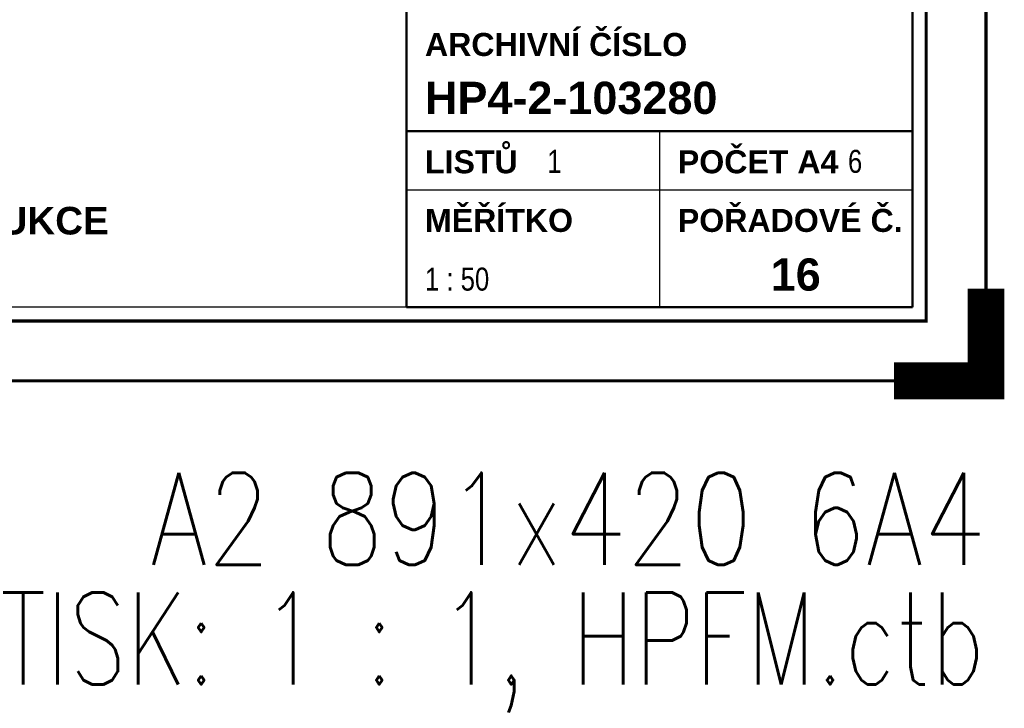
# Paper-space layout 'Layout1' of a CAD drawing. Extents: x -2 to 1083, y -36 to 422.
# Tile 64 of 93: x 786 to 893, y -36 to 39. Entities that reach past the tile are written whole.
import ezdxf
from ezdxf.enums import TextEntityAlignment as Align

# ---------------------------------------------------------------- set-up
doc = ezdxf.new("R2010")
doc.units = 0
doc.layers.get('DEFPOINTS').update_dxf_attribs({"color": 132, "linetype": 'CONTINUOUS'})
doc.layers.add('RAMECEK_HP', color=251, linetype='CONTINUOUS')
doc.layers.add('RAZITKO_HP', color=222, linetype='CONTINUOUS')
doc.styles.add('RAZITKO_HP_ARIAL_B', font='arialbd.ttf')
doc.styles.add('RAZITKO_HP_ARIAL_N', font='arial.ttf', dxfattribs={"width": 0.8})
doc.styles.add('ROMANS', font='romans.shx', dxfattribs={"width": 0.8})

# ---------------------------------------------------------------- blocks, each defined once
blk = doc.blocks.new('*U6')
at = {"layer": 'DEFPOINTS'}
blk.add_lwpolyline([(891, 0), (681, 0), (681, 297), (891, 297)], close=True, dxfattribs=at)
at = {"layer": 'RAMECEK_HP', "lineweight": 35, "const_width": 0.35}
for points in [[(0, 420), (0, 0), (891, 0), (891, 420)], [(6.5, 413.5), (6.5, 6.5), (884.5, 6.5), (884.5, 413.5)]]:
    blk.add_lwpolyline(points, close=True, dxfattribs=at)
at = {"layer": 'RAMECEK_HP', "lineweight": 40, "const_width": 4}
blk.add_lwpolyline([(891, 10), (891, 0), (881, 0)], dxfattribs=at)
at = {"layer": 'DEFPOINTS', "style": 'ROMANS', "width": 0.8}
blk.add_text('A2 891x420 6A4', height=10, dxfattribs=at).set_placement((891, -20), align=Align.RIGHT)
blk.add_attdef('TISK', text='', height=10, dxfattribs=at).set_placement((891, -33), align=Align.RIGHT)
blk = doc.blocks.new('A$C813bd08a')
at = {"layer": 'RAZITKO_HP', "lineweight": 50}
for p, q in [((-63, 84.5), (-63, 8)), ((-8, 84.5), (-8, 8)), ((-63, 27.12), (-8, 27.12)), ((-8, 8), (-63, 8))]:
    blk.add_line(p, q, dxfattribs=at)
at = {"layer": 'RAZITKO_HP', "lineweight": 25}
for p, q in [((-35.5, 27.12), (-35.5, 8)), ((-63, 20.75), (-8, 20.75)), ((-63, 8), (-180, 8))]:
    blk.add_line(p, q, dxfattribs=at)
at = {"layer": 'RAZITKO_HP', "lineweight": 35, "style": 'RAZITKO_HP_ARIAL_B'}
for s, p in [('ARCHIVNÍ ČÍSLO', (-61, 35.3)), ('LISTŮ', (-61, 22.55)), ('POČET A4', (-33.5, 22.55)), ('MĚŘÍTKO', (-61, 16.18)), ('POŘADOVÉ Č.', (-33.5, 16.18))]:
    blk.add_text(s, height=2.5, dxfattribs=at).set_placement(p)
at = {"layer": 'RAZITKO_HP', "style": 'RAZITKO_HP_ARIAL_B'}
for s, p in [('HP4-2-103280', (-61, 29)), ('16', (-23.4, 9.8))]:
    blk.add_text(s, height=3.5, dxfattribs=at).set_placement(p)
at = {"layer": 'RAZITKO_HP', "style": 'RAZITKO_HP_ARIAL_N', "width": 0.8}
for s, p in [('1', (-47.7, 22.6)), ('6', (-15, 22.6)), ('1 : 50', (-61, 9.8))]:
    blk.add_text(s, height=2.5, dxfattribs=at).set_placement(p)
at = {"layer": 'RAZITKO_HP', "style": 'RAZITKO_HP_ARIAL_B'}
blk.add_text('OCELOVÉ KONSTRUKCE', height=3, dxfattribs=at).set_placement((-121, 17.4), align=Align.MIDDLE_CENTER)

psp = doc.layouts.get("Layout1")

# ---------------------------------------------------------------- block references
at = {"layer": 'RAMECEK_HP'}
psp.add_blockref('*U6', (0, 0), dxfattribs=at).add_auto_attribs({'TISK': 'TISK: 1 : 1, HPFM.ctb'})
at = {"layer": 'RAZITKO_HP'}
psp.add_blockref('A$C813bd08a', (891, 0), dxfattribs=at)

doc.saveas('drawing.dxf')
